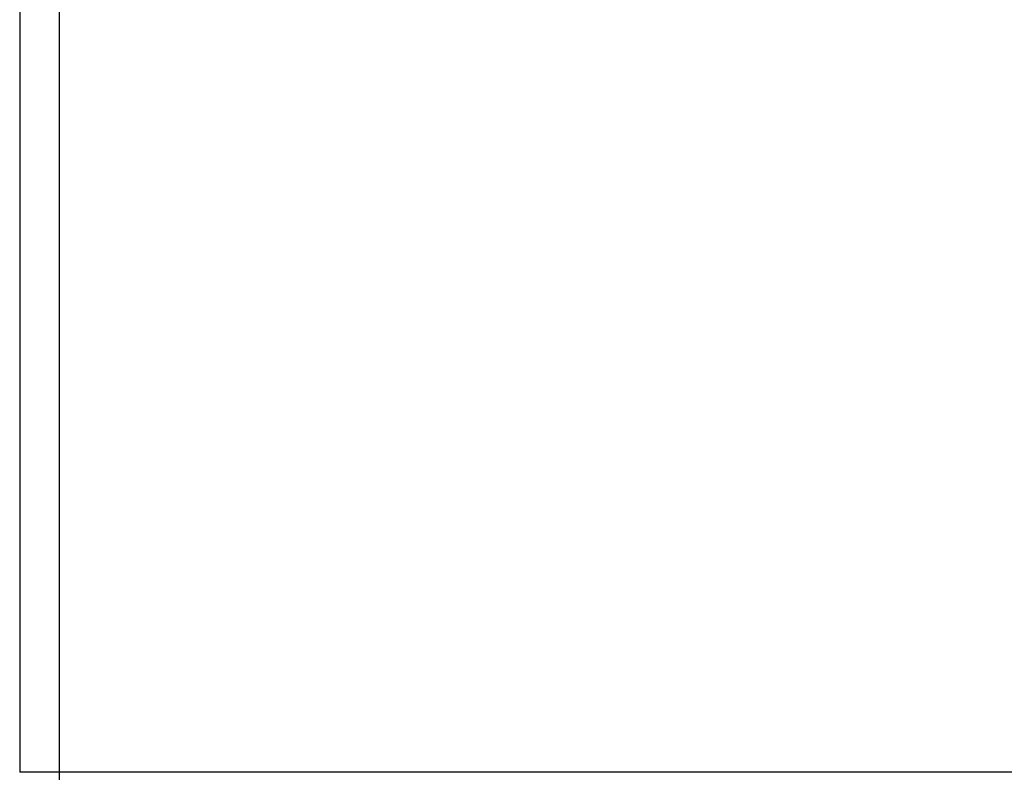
# Model space of a CAD drawing. Header units: millimetres. Extents: x 0 to 420, y 0 to 297.
# Tile 19 of 80: x 149.78 to 152.9, y 201.83 to 204.22. Entities that reach past the tile are written whole.
import ezdxf

# ---------------------------------------------------------------- set-up
doc = ezdxf.new("R2010")
doc.units = ezdxf.units.MM

msp = doc.modelspace()

# ---------------------------------------------------------------- linework, layer by layer
at = {"color": 7, "linetype": 'Continuous', "lineweight": 25}
for p, q in [((149.77652, 233.2057), (149.77652, 201.8307)), ((149.90152, 233.2057), (149.90152, 201.8307)), ((149.90152, 201.8307), (149.77652, 201.8307)), ((155.05152, 201.8307), (149.90152, 201.8307)), ((149.90152, 201.8307), (149.90152, 201.7207))]:
    msp.add_line(p, q, dxfattribs=at)

doc.saveas('drawing.dxf')
